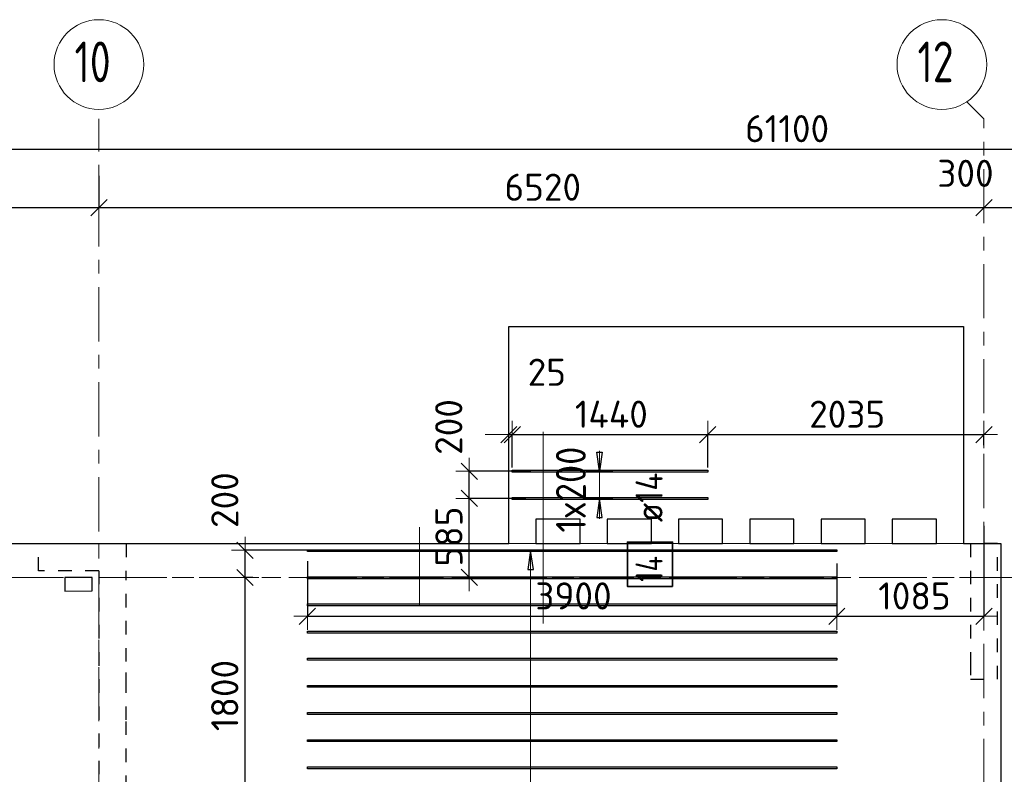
# Model space of a CAD drawing. Header units: metres. Extents: x -38 to 98, y -15 to 21.
# Tile 8 of 124: x 25.45 to 32.7, y 14.95 to 20.51. Entities that reach past the tile are written whole.
import ezdxf

# ---------------------------------------------------------------- set-up
doc = ezdxf.new("R2010")
doc.units = ezdxf.units.M
doc.header["$PDMODE"] = 65
for name, pattern in [('______11', [0.5, 0.4, -0.05, 0, -0.05]), ('______2', [0.0405, 0.03, -0.0105]), ('______3', [0.5, 0.4, -0.1]), ('______5', [1.1, 0.8, -0.1, 0.1, -0.1])]:
    doc.linetypes.add(name, pattern=pattern)
for name, color, linetype, lineweight in [('XR$2$Осевая линия (1)', 7, '______5', 13), ('XR$2$Размерная линия (1)', 7, 'Continuous', 13), ('XR$4$Балка (1)', 7, '______3', 13), ('XR$4$Перекрытие (1)', 7, 'Continuous', 35), ('XR$4$Размерная линия (1)', 7, 'Continuous', 13)]:
    doc.layers.add(name, color=color, linetype=linetype, lineweight=lineweight)
doc.layers.add('XR$4$Арм.стержн.Доп. Арм верхн.зоны Х', color=7, linetype='Continuous', lineweight=35, true_color=0x8c8cff)
doc.layers.add('XR$6$Стена_ бетон несущ.', color=7, linetype='Continuous', lineweight=70, true_color=0xb4b496)
doc.styles.add('ISOCPEUR', font='txt')
doc.dimstyles.new('DIMSTYLE_3', dxfattribs={"dimtxt": 0.2, "dimasz": 0.2, "dimexe": 0, "dimexo": 0, "dimgap": 0.1, "dimtad": 2, "dimdec": 0, "dimlfac": 1000, "dimrnd": 5, "dimzin": 12, "dimdsep": 46, "dimtxsty": 'ISOCPEUR', "dimblk1": 'ALL_ML_STRICH', "dimblk2": 'ALL_ML_STRICH', "dimsah": 1, "dimcen": 0, "dimclrd": 7, "dimclre": 256, "dimclrt": 7, "dimadec": 0, "dimazin": 0, "dimtfac": 1, "dimtdec": 0, "dimtix": 1, "dimtmove": 2, "dimatfit": 3, "dimfxl": 0, "dimtzin": 0, "dimlwd": 0, "dimlwe": -3, "dimarcsym": 0})
doc.dimstyles.new('DIMSTYLE_33', dxfattribs={"dimtxt": 0.2, "dimasz": 0.2, "dimexe": 0, "dimexo": 0, "dimgap": 0.1, "dimtad": 2, "dimdec": 0, "dimlfac": 1000, "dimrnd": 5, "dimzin": 12, "dimdsep": 46, "dimtxsty": 'ISOCPEUR', "dimblk1": 'ALL_ML_STRICH', "dimblk2": 'ALL_ML_STRICH', "dimsah": 1, "dimcen": 0, "dimclrd": 7, "dimclre": 256, "dimclrt": 7, "dimadec": 0, "dimazin": 0, "dimtfac": 1, "dimtdec": 0, "dimtix": 1, "dimtmove": 2, "dimatfit": 3, "dimfxl": 0, "dimtvp": 1.2, "dimtzin": 0, "dimlwd": 0, "dimlwe": -3, "dimarcsym": 0})
doc.dimstyles.new('DIMSTYLE_5', dxfattribs={"dimtxt": 0.2, "dimasz": 0.2, "dimexe": 0, "dimexo": 0, "dimgap": 0.1, "dimtad": 2, "dimdec": 0, "dimlfac": 1000, "dimrnd": 5, "dimzin": 12, "dimdsep": 46, "dimtxsty": 'ISOCPEUR', "dimblk1": 'ALL_ML_STRICH', "dimblk2": 'ALL_ML_STRICH', "dimsah": 1, "dimcen": 0, "dimclrd": 7, "dimclre": 256, "dimclrt": 7, "dimadec": 0, "dimazin": 0, "dimtfac": 1, "dimtdec": 0, "dimtix": 1, "dimtmove": 2, "dimatfit": 3, "dimfxl": 0, "dimtvp": 1.2, "dimtzin": 0, "dimlwd": 0, "dimlwe": -3, "dimarcsym": 0})

# ---------------------------------------------------------------- blocks, each defined once
blk = doc.blocks.new('ALL_ML_STRICH')
at = {"color": 0, "linetype": 'ByBlock', "lineweight": -2}
for p, q in [((0, -0.5), (0, 0.5)), ((-1, 0), (0.5, 0)), ((-0.3, -0.3), (0.3, 0.3))]:
    blk.add_line(p, q, dxfattribs=at)
blk = doc.blocks.new('*D11')
at = {"layer": 'DEFPOINTS', "color": 7, "linetype": 'Continuous', "lineweight": 13, "transparency": 33554687}
for p in [(0.5, 19.5574), (0.5, 19.3768), (61.6, 17.1197)]:
    blk.add_point(p, dxfattribs=at)
at = {"layer": 'XR$2$Размерная линия (1)', "color": 9, "linetype": 'Continuous', "lineweight": -2, "true_color": 0xc7c7c7, "transparency": 33554687}
for p, q in [((0.5, 19.3568), (0.5, 19.5574)), ((61.6, 17.1397), (61.6, 19.5574))]:
    blk.add_line(p, q, dxfattribs=at)
at = {"layer": 'XR$2$Размерная линия (1)', "color": 7, "linetype": 'Continuous', "lineweight": -2, "transparency": 33554687}
blk.add_line((0.5, 19.5574), (61.6, 19.5574), dxfattribs=at)
at = {"layer": 'XR$2$Размерная линия (1)', "color": 7, "linetype": 'Continuous', "lineweight": 13, "transparency": 33554687, "xscale": 0.2, "yscale": 0.2, "zscale": 0.2, "rotation": 180}
blk.add_blockref('ALL_ML_STRICH', (0.5, 19.5574), dxfattribs=at)
at = {"layer": 'XR$2$Размерная линия (1)', "color": 7, "linetype": 'Continuous', "lineweight": 13, "transparency": 33554687, "xscale": 0.2, "yscale": 0.2, "zscale": 0.2}
blk.add_blockref('ALL_ML_STRICH', (61.6, 19.5574), dxfattribs=at)
at = {"layer": 'XR$2$Размерная линия (1)', "color": 7, "linetype": 'Continuous', "lineweight": 13, "transparency": 33554687, "insert": (31.1, 19.7074), "char_height": 0.2, "width": 1, "attachment_point": 5, "style": 'ISOCPEUR'}
blk.add_mtext('\\A1;{61100}', dxfattribs=at)
blk = doc.blocks.new('*D31')
at = {"layer": 'DEFPOINTS', "color": 7, "linetype": 'Continuous', "lineweight": 13, "transparency": 33554687}
for p in [(21.68, 19.379), (26.03, 19.379), (21.68, 19.1261)]:
    blk.add_point(p, dxfattribs=at)
at = {"layer": 'XR$2$Размерная линия (1)', "color": 9, "linetype": 'Continuous', "lineweight": -2, "true_color": 0xc7c7c7, "transparency": 33554687}
for p, q in [((21.68, 19.359), (21.68, 19.1261)), ((26.03, 19.359), (26.03, 19.1261))]:
    blk.add_line(p, q, dxfattribs=at)
at = {"layer": 'XR$2$Размерная линия (1)', "color": 7, "linetype": 'Continuous', "lineweight": -2, "transparency": 33554687}
blk.add_line((21.68, 19.1261), (26.03, 19.1261), dxfattribs=at)
at = {"layer": 'XR$2$Размерная линия (1)', "color": 7, "linetype": 'Continuous', "lineweight": 13, "transparency": 33554687, "xscale": 0.2, "yscale": 0.2, "zscale": 0.2, "rotation": 180}
blk.add_blockref('ALL_ML_STRICH', (21.68, 19.1261), dxfattribs=at)
at = {"layer": 'XR$2$Размерная линия (1)', "color": 7, "linetype": 'Continuous', "lineweight": 13, "transparency": 33554687, "xscale": 0.2, "yscale": 0.2, "zscale": 0.2}
blk.add_blockref('ALL_ML_STRICH', (26.03, 19.1261), dxfattribs=at)
at = {"layer": 'XR$2$Размерная линия (1)', "color": 7, "linetype": 'Continuous', "lineweight": 13, "transparency": 33554687, "insert": (23.855, 19.2761), "char_height": 0.2, "width": 0.8, "attachment_point": 5, "style": 'ISOCPEUR'}
blk.add_mtext('\\A1;{4350}', dxfattribs=at)
blk = doc.blocks.new('*D32')
at = {"layer": 'DEFPOINTS', "color": 7, "linetype": 'Continuous', "lineweight": 13, "transparency": 33554687}
for p in [(26.03, 19.379), (26.03, 19.1261), (32.55, 19.1352)]:
    blk.add_point(p, dxfattribs=at)
at = {"layer": 'XR$2$Размерная линия (1)', "color": 9, "linetype": 'Continuous', "lineweight": -2, "true_color": 0xc7c7c7, "transparency": 33554687}
for p, q in [((26.03, 19.359), (26.03, 19.1261)), ((32.55, 19.1261), (32.55, 19.1261))]:
    blk.add_line(p, q, dxfattribs=at)
at = {"layer": 'XR$2$Размерная линия (1)', "color": 7, "linetype": 'Continuous', "lineweight": -2, "transparency": 33554687}
blk.add_line((26.03, 19.1261), (32.55, 19.1261), dxfattribs=at)
at = {"layer": 'XR$2$Размерная линия (1)', "color": 7, "linetype": 'Continuous', "lineweight": 13, "transparency": 33554687, "xscale": 0.2, "yscale": 0.2, "zscale": 0.2, "rotation": 180}
blk.add_blockref('ALL_ML_STRICH', (26.03, 19.1261), dxfattribs=at)
at = {"layer": 'XR$2$Размерная линия (1)', "color": 7, "linetype": 'Continuous', "lineweight": 13, "transparency": 33554687, "xscale": 0.2, "yscale": 0.2, "zscale": 0.2}
blk.add_blockref('ALL_ML_STRICH', (32.55, 19.1261), dxfattribs=at)
at = {"layer": 'XR$2$Размерная линия (1)', "color": 7, "linetype": 'Continuous', "lineweight": 13, "transparency": 33554687, "insert": (29.3, 19.2761), "char_height": 0.2, "width": 0.8, "attachment_point": 5, "style": 'ISOCPEUR'}
blk.add_mtext('\\A1;{6520}', dxfattribs=at)
blk = doc.blocks.new('*D33')
at = {"layer": 'DEFPOINTS', "color": 7, "linetype": 'Continuous', "lineweight": 13, "transparency": 33554687}
for p in [(32.55, 19.1352), (32.55, 19.1261), (32.85, 19.1352)]:
    blk.add_point(p, dxfattribs=at)
at = {"layer": 'XR$2$Размерная линия (1)', "color": 9, "linetype": 'Continuous', "lineweight": -2, "true_color": 0xc7c7c7, "transparency": 33554687}
for p, q in [((32.55, 19.1261), (32.55, 19.1261)), ((32.85, 19.1261), (32.85, 19.1261))]:
    blk.add_line(p, q, dxfattribs=at)
at = {"layer": 'XR$2$Размерная линия (1)', "color": 7, "linetype": 'Continuous', "lineweight": -2, "transparency": 33554687}
blk.add_line((32.55, 19.1261), (32.85, 19.1261), dxfattribs=at)
at = {"layer": 'XR$2$Размерная линия (1)', "color": 7, "linetype": 'Continuous', "lineweight": 13, "transparency": 33554687, "xscale": 0.2, "yscale": 0.2, "zscale": 0.2, "rotation": 180}
blk.add_blockref('ALL_ML_STRICH', (32.55, 19.1261), dxfattribs=at)
at = {"layer": 'XR$2$Размерная линия (1)', "color": 7, "linetype": 'Continuous', "lineweight": 13, "transparency": 33554687, "xscale": 0.2, "yscale": 0.2, "zscale": 0.2}
blk.add_blockref('ALL_ML_STRICH', (32.85, 19.1261), dxfattribs=at)
at = {"layer": 'XR$2$Размерная линия (1)', "color": 7, "linetype": 'Continuous', "lineweight": 13, "transparency": 33554687, "insert": (32.4139, 19.3782), "char_height": 0.2, "width": 0.6, "attachment_point": 5, "style": 'ISOCPEUR'}
blk.add_mtext('\\A1;{300}', dxfattribs=at)
blk = doc.blocks.new('*D260')
at = {"layer": 'DEFPOINTS', "color": 7, "linetype": 'Continuous', "lineweight": 13, "transparency": 33554687}
for p in [(27.1843, 16.4), (27.1075, 14.6003), (27.6607, 14.6003)]:
    blk.add_point(p, dxfattribs=at)
at = {"layer": 'XR$4$Размерная линия (1)', "color": 9, "linetype": 'Continuous', "lineweight": -2, "true_color": 0xc7c7c7, "transparency": 33554687}
for p, q in [((27.1643, 16.4), (27.1075, 16.4)), ((27.6407, 14.6003), (27.1075, 14.6003))]:
    blk.add_line(p, q, dxfattribs=at)
at = {"layer": 'XR$4$Размерная линия (1)', "color": 7, "linetype": 'Continuous', "lineweight": -2, "transparency": 33554687}
blk.add_line((27.1075, 14.6003), (27.1075, 16.4), dxfattribs=at)
at = {"layer": 'XR$4$Размерная линия (1)', "color": 7, "linetype": 'Continuous', "lineweight": 13, "transparency": 33554687, "xscale": 0.2, "yscale": 0.2, "zscale": 0.2}
for p, rotation in [((27.1075, 16.4), 90), ((27.1075, 14.6003), 270)]:
    blk.add_blockref('ALL_ML_STRICH', p, dxfattribs=dict(at, rotation=rotation))
at = {"layer": 'XR$4$Размерная линия (1)', "color": 7, "linetype": 'Continuous', "lineweight": 13, "transparency": 33554687, "insert": (26.9575, 15.5301), "char_height": 0.2, "width": 0.8, "attachment_point": 5, "rotation": 90, "style": 'ISOCPEUR'}
blk.add_mtext('\\A1;{1800}', dxfattribs=at)
blk = doc.blocks.new('*D261')
at = {"layer": 'DEFPOINTS', "color": 7, "linetype": 'Continuous', "lineweight": 13, "transparency": 33554687}
for p in [(27.6405, 16.6003), (27.1075, 16.4), (27.1843, 16.4)]:
    blk.add_point(p, dxfattribs=at)
at = {"layer": 'XR$4$Размерная линия (1)', "color": 9, "linetype": 'Continuous', "lineweight": -2, "true_color": 0xc7c7c7, "transparency": 33554687}
for p, q in [((27.6205, 16.6003), (27.1075, 16.6003)), ((27.1643, 16.4), (27.1075, 16.4))]:
    blk.add_line(p, q, dxfattribs=at)
at = {"layer": 'XR$4$Размерная линия (1)', "color": 7, "linetype": 'Continuous', "lineweight": -2, "transparency": 33554687}
blk.add_line((27.1075, 16.4), (27.1075, 16.6003), dxfattribs=at)
at = {"layer": 'XR$4$Размерная линия (1)', "color": 7, "linetype": 'Continuous', "lineweight": 13, "transparency": 33554687, "xscale": 0.2, "yscale": 0.2, "zscale": 0.2}
for p, rotation in [((27.1075, 16.6003), 90), ((27.1075, 16.4), 270)]:
    blk.add_blockref('ALL_ML_STRICH', p, dxfattribs=dict(at, rotation=rotation))
at = {"layer": 'XR$4$Размерная линия (1)', "color": 7, "linetype": 'Continuous', "lineweight": 13, "transparency": 33554687, "insert": (26.9577, 16.9701), "char_height": 0.2, "width": 0.6, "attachment_point": 5, "rotation": 90, "style": 'ISOCPEUR'}
blk.add_mtext('\\A1;{200}', dxfattribs=at)
blk = doc.blocks.new('*D320')
at = {"layer": 'DEFPOINTS', "color": 7, "linetype": 'Continuous', "lineweight": 13, "transparency": 33554687}
for p in [(27.5663, 16.4997), (31.4663, 16.4839), (27.5663, 16.1139)]:
    blk.add_point(p, dxfattribs=at)
at = {"layer": 'XR$4$Размерная линия (1)', "color": 9, "linetype": 'Continuous', "lineweight": -2, "true_color": 0xc7c7c7, "transparency": 33554687}
for p, q in [((27.5663, 16.5197), (27.5663, 16.1139)), ((31.4663, 16.5039), (31.4663, 16.1139))]:
    blk.add_line(p, q, dxfattribs=at)
at = {"layer": 'XR$4$Размерная линия (1)', "color": 7, "linetype": 'Continuous', "lineweight": -2, "transparency": 33554687}
blk.add_line((27.5663, 16.1139), (31.4663, 16.1139), dxfattribs=at)
at = {"layer": 'XR$4$Размерная линия (1)', "color": 7, "linetype": 'Continuous', "lineweight": 13, "transparency": 33554687, "xscale": 0.2, "yscale": 0.2, "zscale": 0.2, "rotation": 180}
blk.add_blockref('ALL_ML_STRICH', (27.5663, 16.1139), dxfattribs=at)
at = {"layer": 'XR$4$Размерная линия (1)', "color": 7, "linetype": 'Continuous', "lineweight": 13, "transparency": 33554687, "xscale": 0.2, "yscale": 0.2, "zscale": 0.2}
blk.add_blockref('ALL_ML_STRICH', (31.4663, 16.1139), dxfattribs=at)
at = {"layer": 'XR$4$Размерная линия (1)', "color": 7, "linetype": 'Continuous', "lineweight": 13, "transparency": 33554687, "insert": (29.5263, 16.2639), "char_height": 0.2, "width": 0.8, "attachment_point": 5, "style": 'ISOCPEUR'}
blk.add_mtext('\\A1;{3900}', dxfattribs=at)
blk = doc.blocks.new('*D321')
at = {"layer": 'DEFPOINTS', "color": 7, "linetype": 'Continuous', "lineweight": 13, "transparency": 33554687}
for p in [(32.55, 16.8014), (31.4663, 16.4839), (31.4663, 16.1139)]:
    blk.add_point(p, dxfattribs=at)
at = {"layer": 'XR$4$Размерная линия (1)', "color": 9, "linetype": 'Continuous', "lineweight": -2, "true_color": 0xc7c7c7, "transparency": 33554687}
for p, q in [((32.55, 16.7814), (32.55, 16.1139)), ((31.4663, 16.5039), (31.4663, 16.1139))]:
    blk.add_line(p, q, dxfattribs=at)
at = {"layer": 'XR$4$Размерная линия (1)', "color": 7, "linetype": 'Continuous', "lineweight": -2, "transparency": 33554687}
blk.add_line((31.4663, 16.1139), (32.55, 16.1139), dxfattribs=at)
at = {"layer": 'XR$4$Размерная линия (1)', "color": 7, "linetype": 'Continuous', "lineweight": 13, "transparency": 33554687, "xscale": 0.2, "yscale": 0.2, "zscale": 0.2, "rotation": 180}
blk.add_blockref('ALL_ML_STRICH', (31.4663, 16.1139), dxfattribs=at)
at = {"layer": 'XR$4$Размерная линия (1)', "color": 7, "linetype": 'Continuous', "lineweight": 13, "transparency": 33554687, "xscale": 0.2, "yscale": 0.2, "zscale": 0.2}
blk.add_blockref('ALL_ML_STRICH', (32.55, 16.1139), dxfattribs=at)
at = {"layer": 'XR$4$Размерная линия (1)', "color": 7, "linetype": 'Continuous', "lineweight": 13, "transparency": 33554687, "insert": (32.0381, 16.2639), "char_height": 0.2, "width": 0.8, "attachment_point": 5, "style": 'ISOCPEUR'}
blk.add_mtext('\\A1;{1085}', dxfattribs=at)
blk = doc.blocks.new('*D322')
at = {"layer": 'DEFPOINTS', "color": 7, "linetype": 'Continuous', "lineweight": 13, "transparency": 33554687}
for p in [(29.1947, 16.9828), (28.7589, 16.4003), (28.824, 16.4003)]:
    blk.add_point(p, dxfattribs=at)
at = {"layer": 'XR$4$Размерная линия (1)', "color": 9, "linetype": 'Continuous', "lineweight": -2, "true_color": 0xc7c7c7, "transparency": 33554687}
for p, q in [((29.1747, 16.9828), (28.7589, 16.9828)), ((28.844, 16.4003), (28.7589, 16.4003))]:
    blk.add_line(p, q, dxfattribs=at)
at = {"layer": 'XR$4$Размерная линия (1)', "color": 7, "linetype": 'Continuous', "lineweight": -2, "transparency": 33554687}
blk.add_line((28.7589, 16.4003), (28.7589, 16.9828), dxfattribs=at)
at = {"layer": 'XR$4$Размерная линия (1)', "color": 7, "linetype": 'Continuous', "lineweight": 13, "transparency": 33554687, "xscale": 0.2, "yscale": 0.2, "zscale": 0.2}
for p, rotation in [((28.7589, 16.9828), 90), ((28.7589, 16.4003), 270)]:
    blk.add_blockref('ALL_ML_STRICH', p, dxfattribs=dict(at, rotation=rotation))
at = {"layer": 'XR$4$Размерная линия (1)', "color": 7, "linetype": 'Continuous', "lineweight": 13, "transparency": 33554687, "insert": (28.6089, 16.7016), "char_height": 0.2, "width": 0.6, "attachment_point": 5, "rotation": 90, "style": 'ISOCPEUR'}
blk.add_mtext('\\A1;{585}', dxfattribs=at)
blk = doc.blocks.new('*D323')
at = {"layer": 'DEFPOINTS', "color": 7, "linetype": 'Continuous', "lineweight": 13, "transparency": 33554687}
for p in [(29.2313, 17.1828), (28.7589, 16.9828), (29.1947, 16.9828)]:
    blk.add_point(p, dxfattribs=at)
at = {"layer": 'XR$4$Размерная линия (1)', "color": 9, "linetype": 'Continuous', "lineweight": -2, "true_color": 0xc7c7c7, "transparency": 33554687}
for p, q in [((29.2113, 17.1828), (28.7589, 17.1828)), ((29.1747, 16.9828), (28.7589, 16.9828))]:
    blk.add_line(p, q, dxfattribs=at)
at = {"layer": 'XR$4$Размерная линия (1)', "color": 7, "linetype": 'Continuous', "lineweight": -2, "transparency": 33554687}
blk.add_line((28.7589, 16.9828), (28.7589, 17.1828), dxfattribs=at)
at = {"layer": 'XR$4$Размерная линия (1)', "color": 7, "linetype": 'Continuous', "lineweight": 13, "transparency": 33554687, "xscale": 0.2, "yscale": 0.2, "zscale": 0.2}
for p, rotation in [((28.7589, 17.1828), 90), ((28.7589, 16.9828), 270)]:
    blk.add_blockref('ALL_ML_STRICH', p, dxfattribs=dict(at, rotation=rotation))
at = {"layer": 'XR$4$Размерная линия (1)', "color": 7, "linetype": 'Continuous', "lineweight": 13, "transparency": 33554687, "insert": (28.6074, 17.5091), "char_height": 0.2, "width": 0.6, "attachment_point": 5, "rotation": 90, "style": 'ISOCPEUR'}
blk.add_mtext('\\A1;{200}', dxfattribs=at)
blk = doc.blocks.new('*D324')
at = {"layer": 'DEFPOINTS', "color": 7, "linetype": 'Continuous', "lineweight": 13, "transparency": 33554687}
for p in [(29.0501, 17.4532), (29.0501, 17.2987), (29.0751, 17.1898)]:
    blk.add_point(p, dxfattribs=at)
at = {"layer": 'XR$4$Размерная линия (1)', "color": 9, "linetype": 'Continuous', "lineweight": -2, "true_color": 0xc7c7c7, "transparency": 33554687}
for p, q in [((29.0501, 17.3187), (29.0501, 17.4532)), ((29.0751, 17.2098), (29.0751, 17.4532))]:
    blk.add_line(p, q, dxfattribs=at)
at = {"layer": 'XR$4$Размерная линия (1)', "color": 7, "linetype": 'Continuous', "lineweight": -2, "transparency": 33554687}
blk.add_line((29.0501, 17.4532), (29.0751, 17.4532), dxfattribs=at)
at = {"layer": 'XR$4$Размерная линия (1)', "color": 7, "linetype": 'Continuous', "lineweight": 13, "transparency": 33554687, "xscale": 0.2, "yscale": 0.2, "zscale": 0.2}
blk.add_blockref('ALL_ML_STRICH', (29.0751, 17.4532), dxfattribs=at)
at = {"layer": 'XR$4$Размерная линия (1)', "color": 7, "linetype": 'Continuous', "lineweight": 13, "transparency": 33554687, "xscale": 0.2, "yscale": 0.2, "zscale": 0.2, "rotation": 180}
blk.add_blockref('ALL_ML_STRICH', (29.0501, 17.4532), dxfattribs=at)
at = {"layer": 'XR$4$Размерная линия (1)', "color": 7, "linetype": 'Continuous', "lineweight": 13, "transparency": 33554687, "insert": (29.3301, 17.9127), "char_height": 0.2, "width": 0.4, "attachment_point": 5, "style": 'ISOCPEUR'}
blk.add_mtext('\\A1;{25}', dxfattribs=at)
blk = doc.blocks.new('*D325')
at = {"layer": 'DEFPOINTS', "color": 7, "linetype": 'Continuous', "lineweight": 13, "transparency": 33554687}
for p in [(29.0751, 17.4532), (29.0751, 17.1898), (30.5151, 17.1898)]:
    blk.add_point(p, dxfattribs=at)
at = {"layer": 'XR$4$Размерная линия (1)', "color": 9, "linetype": 'Continuous', "lineweight": -2, "true_color": 0xc7c7c7, "transparency": 33554687}
for p, q in [((29.0751, 17.2098), (29.0751, 17.4532)), ((30.5151, 17.2098), (30.5151, 17.4532))]:
    blk.add_line(p, q, dxfattribs=at)
at = {"layer": 'XR$4$Размерная линия (1)', "color": 7, "linetype": 'Continuous', "lineweight": -2, "transparency": 33554687}
blk.add_line((29.0751, 17.4532), (30.5151, 17.4532), dxfattribs=at)
at = {"layer": 'XR$4$Размерная линия (1)', "color": 7, "linetype": 'Continuous', "lineweight": 13, "transparency": 33554687, "xscale": 0.2, "yscale": 0.2, "zscale": 0.2, "rotation": 180}
blk.add_blockref('ALL_ML_STRICH', (29.0751, 17.4532), dxfattribs=at)
at = {"layer": 'XR$4$Размерная линия (1)', "color": 7, "linetype": 'Continuous', "lineweight": 13, "transparency": 33554687, "xscale": 0.2, "yscale": 0.2, "zscale": 0.2}
blk.add_blockref('ALL_ML_STRICH', (30.5151, 17.4532), dxfattribs=at)
at = {"layer": 'XR$4$Размерная линия (1)', "color": 7, "linetype": 'Continuous', "lineweight": 13, "transparency": 33554687, "insert": (29.8051, 17.6032), "char_height": 0.2, "width": 0.8, "attachment_point": 5, "style": 'ISOCPEUR'}
blk.add_mtext('\\A1;{1440}', dxfattribs=at)
blk = doc.blocks.new('*D326')
at = {"layer": 'DEFPOINTS', "color": 7, "linetype": 'Continuous', "lineweight": 13, "transparency": 33554687}
for p in [(30.5151, 17.4532), (32.55, 17.3957), (30.5151, 17.1898)]:
    blk.add_point(p, dxfattribs=at)
at = {"layer": 'XR$4$Размерная линия (1)', "color": 9, "linetype": 'Continuous', "lineweight": -2, "true_color": 0xc7c7c7, "transparency": 33554687}
for p, q in [((30.5151, 17.2098), (30.5151, 17.4532)), ((32.55, 17.3757), (32.55, 17.4532))]:
    blk.add_line(p, q, dxfattribs=at)
at = {"layer": 'XR$4$Размерная линия (1)', "color": 7, "linetype": 'Continuous', "lineweight": -2, "transparency": 33554687}
blk.add_line((30.5151, 17.4532), (32.55, 17.4532), dxfattribs=at)
at = {"layer": 'XR$4$Размерная линия (1)', "color": 7, "linetype": 'Continuous', "lineweight": 13, "transparency": 33554687, "xscale": 0.2, "yscale": 0.2, "zscale": 0.2, "rotation": 180}
blk.add_blockref('ALL_ML_STRICH', (30.5151, 17.4532), dxfattribs=at)
at = {"layer": 'XR$4$Размерная линия (1)', "color": 7, "linetype": 'Continuous', "lineweight": 13, "transparency": 33554687, "xscale": 0.2, "yscale": 0.2, "zscale": 0.2}
blk.add_blockref('ALL_ML_STRICH', (32.55, 17.4532), dxfattribs=at)
at = {"layer": 'XR$4$Размерная линия (1)', "color": 7, "linetype": 'Continuous', "lineweight": 13, "transparency": 33554687, "insert": (31.5426, 17.6032), "char_height": 0.2, "width": 0.8, "attachment_point": 5, "style": 'ISOCPEUR'}
blk.add_mtext('\\A1;{2035}', dxfattribs=at)

msp = doc.modelspace()

# ---------------------------------------------------------------- linework, layer by layer
at = {"color": 52, "linetype": 'Continuous', "lineweight": 13, "transparency": 33554687}
for p, q in [((29.3023, 17.4744), (29.3023, 16.0616)), ((28.3922, 16.7719), (28.3922, 16.192))]:
    msp.add_line(p, q, dxfattribs=at)
at = {"layer": 'XR$2$Осевая линия (1)', "color": 253, "linetype": '______11', "lineweight": 13, "true_color": 0xa0a0a0, "transparency": 33554687}
for p, q in [((32.55, 19.78), (32.4227, 19.9073)), ((26.03, 8.34), (26.03, 19.78)), ((32.55, -3.39), (32.55, 19.78)), ((-2.63, 16.4), (62.6, 16.4))]:
    msp.add_line(p, q, dxfattribs=at)
at = {"layer": 'XR$2$Осевая линия (1)', "color": 7, "linetype": 'Continuous', "lineweight": 13, "transparency": 33554687}
for centre in [(26.0304, 20.1801), (32.2404, 20.1801)]:
    msp.add_circle(centre, 0.3304, dxfattribs=at)
at = {"layer": 'XR$4$Арм.стержн.Доп. Арм верхн.зоны Х', "color": 7, "linetype": 'Continuous', "lineweight": 25, "transparency": 33554687}
for p, q in [((29.7173, 17.1828), (29.6973, 17.3228)), ((29.6973, 17.3228), (29.7373, 17.3228)), ((29.7373, 17.3228), (29.7173, 17.1828)), ((29.7173, 16.9828), (29.6973, 16.8428)), ((29.7373, 16.8428), (29.7173, 16.9828)), ((29.6973, 16.8428), (29.7373, 16.8428)), ((29.2109, 16.5978), (29.1909, 16.4578)), ((29.2309, 16.4578), (29.2109, 16.5978)), ((29.1909, 16.4578), (29.2309, 16.4578))]:
    msp.add_line(p, q, dxfattribs=at)
at = {"layer": 'XR$4$Арм.стержн.Доп. Арм верхн.зоны Х', "color": 7, "linetype": 'Continuous', "lineweight": 13, "transparency": 33554687}
for p, q in [((29.7173, 17.1828), (29.7173, 17.3328)), ((29.7173, 16.9828), (29.7173, 17.1828)), ((29.7173, 16.9828), (29.7173, 16.8328)), ((29.2109, 16.5978), (29.2109, 16.5978)), ((29.2109, 11.3978), (29.2109, 16.5978))]:
    msp.add_line(p, q, dxfattribs=at)
at = {"layer": 'XR$4$Арм.стержн.Доп. Арм верхн.зоны Х', "color": 253, "linetype": 'Continuous', "lineweight": -3, "true_color": 0xa0a0a0, "transparency": 33554687}
for p, q in [((29.7173, 17.1828), (29.6173, 17.1828)), ((29.7173, 17.1828), (29.8173, 17.1828)), ((29.7173, 16.9828), (29.6173, 16.9828)), ((29.7173, 16.9828), (29.8173, 16.9828)), ((29.2109, 16.5978), (29.1109, 16.5978)), ((29.2109, 16.5978), (29.3109, 16.5978))]:
    msp.add_line(p, q, dxfattribs=at)
at = {"layer": 'XR$4$Арм.стержн.Доп. Арм верхн.зоны Х', "color": 7, "linetype": 'Continuous', "lineweight": 25, "transparency": 33554687}
for points in [[(30.5151, 17.1758), (29.0751, 17.1758), (29.0751, 17.1898), (30.5151, 17.1898), (30.5151, 17.1758)], [(30.5151, 16.9758), (29.0751, 16.9758), (29.0751, 16.9898), (30.5151, 16.9898), (30.5151, 16.9758)], [(31.4663, 16.5908), (27.5663, 16.5908), (27.5663, 16.6048), (31.4663, 16.6048), (31.4663, 16.5908)], [(31.4663, 16.3908), (27.5663, 16.3908), (27.5663, 16.4048), (31.4663, 16.4048), (31.4663, 16.3908)], [(31.4663, 16.1908), (27.5663, 16.1908), (27.5663, 16.2048), (31.4663, 16.2048), (31.4663, 16.1908)], [(31.4663, 15.9908), (27.5663, 15.9908), (27.5663, 16.0048), (31.4663, 16.0048), (31.4663, 15.9908)], [(31.4663, 15.7908), (27.5663, 15.7908), (27.5663, 15.8048), (31.4663, 15.8048), (31.4663, 15.7908)], [(31.4663, 15.5908), (27.5663, 15.5908), (27.5663, 15.6048), (31.4663, 15.6048), (31.4663, 15.5908)], [(31.4663, 15.3908), (27.5663, 15.3908), (27.5663, 15.4048), (31.4663, 15.4048), (31.4663, 15.3908)], [(31.4663, 15.1908), (27.5663, 15.1908), (27.5663, 15.2048), (31.4663, 15.2048), (31.4663, 15.1908)], [(31.4663, 14.9908), (27.5663, 14.9908), (27.5663, 15.0048), (31.4663, 15.0048), (31.4663, 14.9908)]]:
    msp.add_lwpolyline(points, dxfattribs=at)
at = {"layer": 'XR$4$Арм.стержн.Доп. Арм верхн.зоны Х', "color": 7, "linetype": 'Continuous', "lineweight": 35, "transparency": 33554687}
msp.add_lwpolyline([(30.2567, 16.3346), (30.2567, 16.6613), (29.9234, 16.6613), (29.9234, 16.3346), (30.2567, 16.3346)], dxfattribs=at)
at = {"layer": 'XR$4$Балка (1)', "color": 7, "linetype": '______2', "lineweight": 18, "transparency": 33554687}
for p, q in [((26.03, 16.6502), (26.03, 16.4002)), ((29.2501, 16.6502), (29.0501, 16.6502)), ((29.7751, 16.6502), (29.5751, 16.6502)), ((30.3001, 16.6502), (30.1001, 16.6502)), ((30.8251, 16.6502), (30.6251, 16.6502)), ((31.3501, 16.6502), (31.1501, 16.6502)), ((31.8751, 16.6502), (31.6751, 16.6502)), ((32.4001, 16.6502), (32.2001, 16.6502)), ((26.03, 16.4002), (32.675, 16.4002))]:
    msp.add_line(p, q, dxfattribs=at)
at = {"layer": 'XR$4$Перекрытие (1)', "color": 7, "linetype": 'Continuous', "lineweight": 25, "transparency": 33554687}
for p, q in [((29.0501, 16.8302), (29.0501, 18.2502)), ((29.0501, 18.2502), (32.4001, 18.2502)), ((32.4001, 18.2502), (32.4001, 16.8302)), ((29.0501, 16.6502), (29.0501, 16.8302)), ((29.2501, 16.8302), (29.2501, 16.6502)), ((29.5751, 16.8302), (29.2501, 16.8302)), ((29.5751, 16.6502), (29.5751, 16.8302)), ((29.7751, 16.8302), (29.7751, 16.6502)), ((30.1001, 16.8302), (29.7751, 16.8302)), ((30.1001, 16.6502), (30.1001, 16.8302)), ((30.3001, 16.8302), (30.3001, 16.6502)), ((30.6251, 16.8302), (30.3001, 16.8302)), ((30.6251, 16.6502), (30.6251, 16.8302)), ((30.8251, 16.8302), (30.8251, 16.6502)), ((31.1501, 16.8302), (30.8251, 16.8302)), ((31.1501, 16.6502), (31.1501, 16.8302)), ((31.3501, 16.8302), (31.3501, 16.6502)), ((31.6751, 16.8302), (31.3501, 16.8302)), ((31.6751, 16.6502), (31.6751, 16.8302)), ((31.8751, 16.8302), (31.8751, 16.6502)), ((32.2001, 16.8302), (31.8751, 16.8302)), ((32.2001, 16.6502), (32.2001, 16.8302)), ((32.4001, 16.8302), (32.4001, 16.6502)), ((23.6503, 16.6502), (29.0501, 16.6502)), ((29.2501, 16.6502), (29.5751, 16.6502)), ((29.7751, 16.6502), (30.1001, 16.6502)), ((30.3001, 16.6502), (30.6251, 16.6502)), ((30.8251, 16.6502), (31.1501, 16.6502)), ((31.3501, 16.6502), (31.6751, 16.6502)), ((31.8751, 16.6502), (32.2001, 16.6502)), ((32.4001, 16.6502), (32.675, 16.6502)), ((32.675, 16.6502), (32.675, -0.25)), ((25.98, 16.4003), (25.78, 16.4002)), ((25.78, 16.4002), (25.78, 16.3003)), ((25.98, 16.3004), (25.98, 16.4003)), ((25.78, 16.3003), (25.98, 16.3004))]:
    msp.add_line(p, q, dxfattribs=at)
at = {"layer": 'XR$4$Перекрытие (1)', "color": 7, "linetype": '______2', "lineweight": 18, "transparency": 33554687}
for p, q in [((26.03, 16.6502), (23.6503, 16.6502)), ((29.2501, 16.6502), (29.0501, 16.6502)), ((29.0501, 16.6502), (29.2501, 16.6502)), ((29.7751, 16.6502), (29.5751, 16.6502)), ((29.5751, 16.6502), (29.7751, 16.6502)), ((30.3001, 16.6502), (30.1001, 16.6502)), ((30.1001, 16.6502), (30.3001, 16.6502)), ((30.8251, 16.6502), (30.6251, 16.6502)), ((30.6251, 16.6502), (30.8251, 16.6502)), ((31.3501, 16.6502), (31.1501, 16.6502)), ((31.1501, 16.6502), (31.3501, 16.6502)), ((31.6751, 16.6502), (31.8751, 16.6502)), ((31.8751, 16.6502), (31.6751, 16.6502)), ((32.2001, 16.6502), (32.4001, 16.6502)), ((32.4001, 16.6502), (32.2001, 16.6502))]:
    msp.add_line(p, q, dxfattribs=at)
at = {"layer": 'XR$6$Стена_ бетон несущ.', "color": 253, "linetype": '______2', "lineweight": -3, "true_color": 0xa0a0a0, "transparency": 33554687}
for p, q in [((32.45, 16.65), (32.45, 15.78)), ((32.65, 16.65), (32.45, 16.65)), ((32.65, 15.65), (32.65, 16.65)), ((26.03, 16.45), (26.03, 9)), ((26.23, 15.78), (26.23, 16.45)), ((26.23, 15.6), (26.23, 15.78)), ((32.45, 15.78), (32.45, 15.65)), ((26.23, 15.35), (26.23, 15.6)), ((32.45, 15.65), (32.65, 15.65)), ((26.23, 10.6396), (26.23, 15.35))]:
    msp.add_line(p, q, dxfattribs=at)
for points in [[(25.585, 16.65), (26.23, 16.65), (26.23, 16.45)], [(26.03, 16.45), (25.585, 16.45), (25.585, 16.65)]]:
    msp.add_lwpolyline(points, dxfattribs=at)

# ---------------------------------------------------------------- texts
at = {"layer": 'XR$2$Осевая линия (1)', "color": 7, "linetype": 'Continuous', "lineweight": 13, "transparency": 33554687, "char_height": 0.3, "width": 0.472281, "attachment_point": 7, "style": 'ISOCPEUR'}
for s, insert in [('\\W0.75;10', (25.8504, 20.0496)), ('\\W0.75;12', (32.0604, 20.0496))]:
    msp.add_mtext(s, dxfattribs=dict(at, insert=insert))
at = {"layer": 'XR$4$Арм.стержн.Доп. Арм верхн.зоны Х', "color": 7, "linetype": 'Continuous', "lineweight": 13, "transparency": 33554687, "insert": (29.6173, 16.7308), "char_height": 0.22, "width": 0.823552, "attachment_point": 7, "rotation": 90, "style": 'ISOCPEUR'}
msp.add_mtext('\\W0.89;1x200', dxfattribs=at)
at = {"layer": 'XR$4$Арм.стержн.Доп. Арм верхн.зоны Х', "color": 7, "linetype": 'Continuous', "lineweight": 25, "transparency": 33554687, "char_height": 0.2, "attachment_point": 7, "rotation": 90, "style": 'ISOCPEUR'}
for s, insert, width in [('\\W0.89; ø14 ', (30.1834, 16.6946), 0.769432), ('\\W0.76;14', (30.1834, 16.368), 0.336375)]:
    msp.add_mtext(s, dxfattribs=dict(at, insert=insert, width=width))

# ---------------------------------------------------------------- dimensions: what is measured, and where the dimension line sits
at = {"layer": 'XR$2$Размерная линия (1)', "color": 7, "linetype": 'Continuous', "lineweight": 13, "transparency": 33554687}
for base, p1, p2, dimstyle, picture, middle in [((61.6, 19.5574), (0.5, 19.3568), (61.6, 17.1397), 'DIMSTYLE_3', '*D11', (31.1, 19.7074)), ((32.85, 19.1261), (32.55, 19.1261), (32.85, 19.1261), 'DIMSTYLE_5', '*D33', (32.4139, 19.3782)), ((26.03, 19.1261), (21.68, 19.359), (26.03, 19.359), 'DIMSTYLE_3', '*D31', (23.855, 19.2761)), ((32.55, 19.1261), (26.03, 19.359), (32.55, 19.1261), 'DIMSTYLE_3', '*D32', (29.3, 19.2761))]:
    dim = msp.add_linear_dim(base=base, p1=p1, p2=p2, dimstyle=dimstyle, override={"dimpost": '<>', "dimclrd": 7, "dimclre": 9, "dimclrt": 7, "dimlwd": 0, "dimlwe": 65533}, dxfattribs=at)
    dim.commit()
    dim.dimension.update_dxf_attribs({"geometry": picture, "text_midpoint": middle, "dimtype": 160})
at = {"layer": 'XR$4$Размерная линия (1)', "color": 7, "linetype": 'Continuous', "lineweight": 13, "transparency": 33554687}
for base, p1, p2, dimstyle, picture, middle in [((29.0751, 17.4532), (29.0501, 17.3187), (29.0751, 17.2098), 'DIMSTYLE_33', '*D324', (29.3301, 17.9127)), ((30.5151, 17.4532), (29.0751, 17.2098), (30.5151, 17.2098), 'DIMSTYLE_3', '*D325', (29.8051, 17.6032)), ((32.55, 17.4532), (30.5151, 17.2098), (32.55, 17.3757), 'DIMSTYLE_3', '*D326', (31.5426, 17.6032)), ((32.55, 16.1139), (31.4663, 16.5039), (32.55, 16.7814), 'DIMSTYLE_3', '*D321', (32.0381, 16.2639)), ((31.4663, 16.1139), (27.5663, 16.5197), (31.4663, 16.5039), 'DIMSTYLE_3', '*D320', (29.5263, 16.2639))]:
    dim = msp.add_linear_dim(base=base, p1=p1, p2=p2, dimstyle=dimstyle, override={"dimpost": '<>', "dimclrd": 7, "dimclre": 9, "dimclrt": 7, "dimlwd": 0, "dimlwe": 65533}, dxfattribs=at)
    dim.commit()
    dim.dimension.update_dxf_attribs({"geometry": picture, "text_midpoint": middle, "dimtype": 160})
for base, p1, p2, dimstyle, picture, middle in [((28.7589, 17.1828), (29.1747, 16.9828), (29.2113, 17.1828), 'DIMSTYLE_33', '*D323', (28.6074, 17.5091)), ((27.1075, 16.6003), (27.1643, 16.4), (27.6205, 16.6003), 'DIMSTYLE_33', '*D261', (26.9577, 16.9701)), ((28.75894, 16.98283), (28.84403, 16.40028), (29.1747, 16.98283), 'DIMSTYLE_3', '*D322', (28.60894, 16.70155)), ((27.1075, 16.4), (27.6407, 14.6003), (27.1643, 16.4), 'DIMSTYLE_3', '*D260', (26.9575, 15.5301))]:
    dim = msp.add_linear_dim(base=base, p1=p1, p2=p2, angle=90, dimstyle=dimstyle, override={"dimpost": '<>', "dimclrd": 7, "dimclre": 9, "dimclrt": 7, "dimlwd": 0, "dimlwe": 65533}, dxfattribs=at)
    dim.commit()
    dim.dimension.update_dxf_attribs({"geometry": picture, "text_midpoint": middle, "dimtype": 160})

doc.saveas('drawing.dxf')
